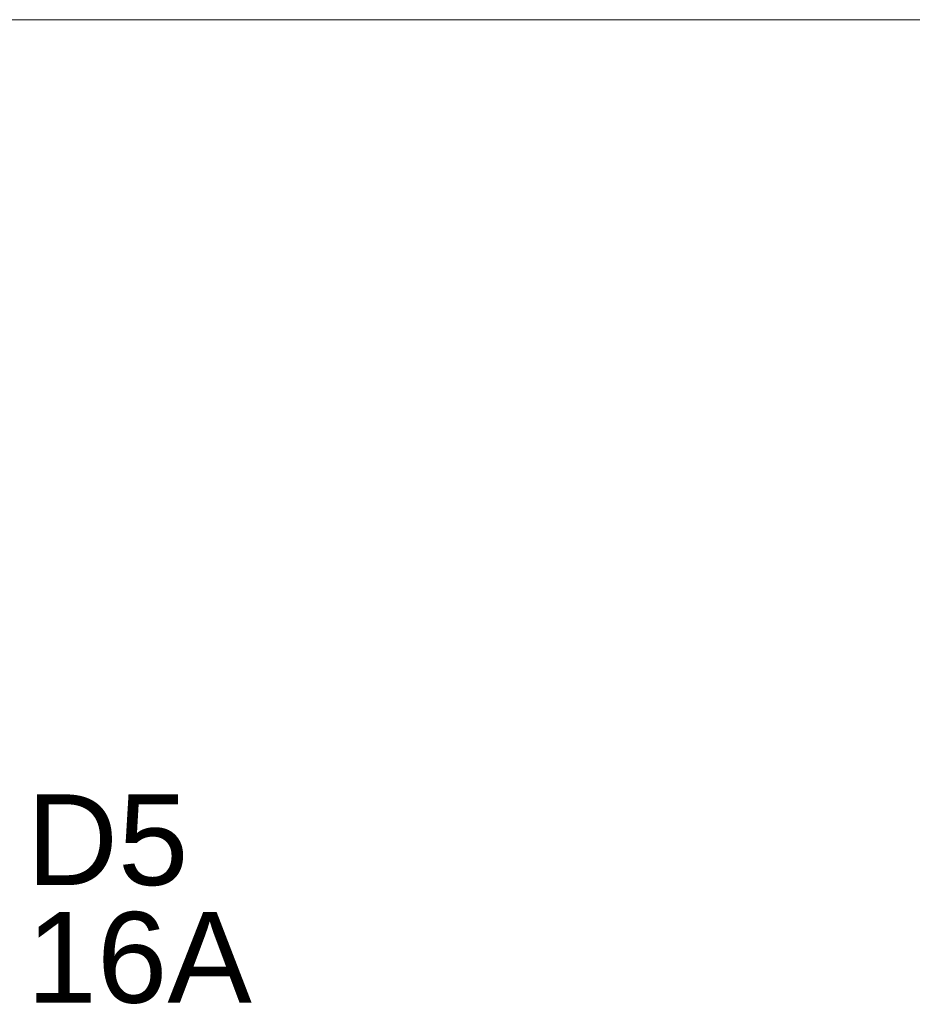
# Model space of a CAD drawing. Header units: metres. Extents: x 0.7 to 24.4, y 0.6 to 5.8.
# Tile 134 of 256: x 8.241 to 8.76, y 2.989 to 3.562. Entities that reach past the tile are written whole.
import ezdxf

# ---------------------------------------------------------------- set-up
doc = ezdxf.new("R2010")
doc.units = ezdxf.units.M
doc.layers.add('FIACAO', color=1, linetype='Continuous', lineweight=18, true_color=0xff0000)
doc.layers.add('Quadro elétrico CINE REX_dwg', color=7, linetype='Continuous', lineweight=18, true_color=0x767676)
doc.styles.add('Arial', font='arial.ttf', dxfattribs={"height": 0.052737})

# ---------------------------------------------------------------- blocks, each defined once
blk = doc.blocks.new('Quadro elétrico CINE REX_dwg-1095559-QUADRO ELÉTRICO')
at = {"layer": 'FIACAO', "flags": 128}
blk.add_lwpolyline([(23.99735, 3.56186), (23.99735, 3.11061), (23.99735, 3.56186), (3.6459, 3.56186), (3.6459, 3.19677)], dxfattribs=at)
at = {"lineweight": 18, "char_height": 0.052737, "attachment_point": 1, "line_spacing_factor": 0.941778, "style": 'Arial'}
for s, insert, width in [('D5', (8.24468, 3.11135), 0.1123453), ('16A', (8.24468, 3.04292), 0.156896)]:
    blk.add_mtext(s, dxfattribs=dict(at, insert=insert, width=width))

msp = doc.modelspace()

# ---------------------------------------------------------------- block references
at = {"layer": 'Quadro elétrico CINE REX_dwg', "color": 7}
msp.add_blockref('Quadro elétrico CINE REX_dwg-1095559-QUADRO ELÉTRICO', (0, 0), dxfattribs=at)

doc.saveas('drawing.dxf')
